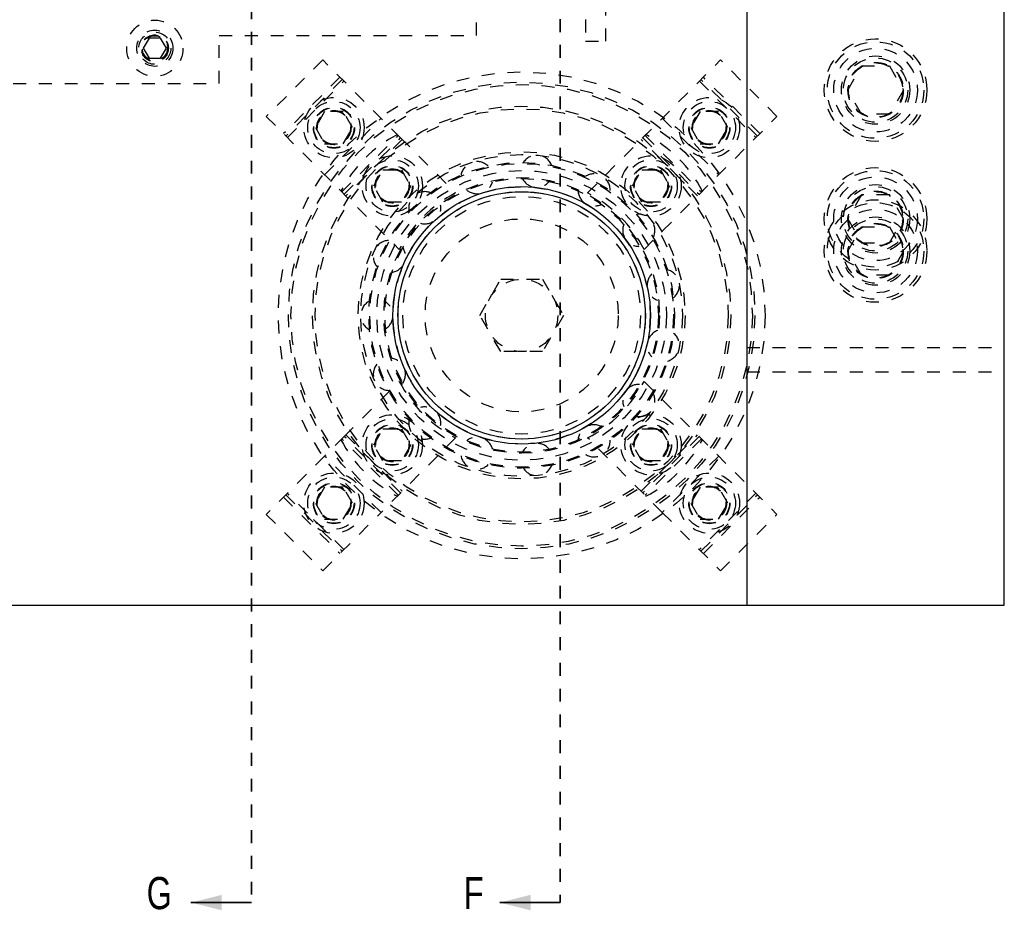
# Model space of a CAD drawing. Header units: inches. Extents: x 1772 to 2706, y -534 to -52.
# Tile 66 of 256: x 1911.48 to 1919.13, y -509.72 to -502.8. Entities that reach past the tile are written whole.
import ezdxf

# ---------------------------------------------------------------- set-up
doc = ezdxf.new("R2010")
doc.units = ezdxf.units.IN
doc.header["$LTSCALE"] = 0.5
doc.header["$MEASUREMENT"] = 0
doc.linetypes.add('HIDDEN', pattern=[0.225, 0.15, -0.075])
doc.linetypes.add('PHANTOM', pattern=[0.25, 0.125, -0.025, 0.025, -0.025, 0.025, -0.025])
doc.layers.add('SID-M-H', color=4, linetype='HIDDEN')
doc.layers.add('SID-M-S', color=105, linetype='Continuous')
doc.styles.add('SLDTEXTSTYLE0', font='TXT', dxfattribs={"width": 0.595745})

msp = doc.modelspace()

# ---------------------------------------------------------------- linework, layer by layer
at = {"color": 7, "linetype": 'PHANTOM', "lineweight": 35}
for p, q in [((1915.67841, -495.60046), (1915.67841, -509.66186)), ((1913.27841, -499.29978), (1913.27841, -509.66186))]:
    msp.add_line(p, q, dxfattribs=at)
at = {"color": 7, "linetype": 'Continuous', "lineweight": 35}
for p, q in [((1913.27841, -509.66186), (1912.80841, -509.66186)), ((1915.67841, -509.66186), (1915.20841, -509.66186))]:
    msp.add_line(p, q, dxfattribs=at)
for points in [[(1912.80841, -509.66186), (1913.04841, -509.72186), (1913.04841, -509.60186)], [(1915.20841, -509.66186), (1915.44841, -509.72186), (1915.44841, -509.60186)]]:
    msp.add_solid(points, dxfattribs=at)
at = {"layer": 'SID-M-H'}
for p, q in [((1915.02841, -502.92602), (1915.02841, -502.17602)), ((1915.87467, -502.20319), (1915.87467, -502.9721)), ((1916.03215, -502.9721), (1916.03215, -502.20319)), ((1912.48337, -502.94802), (1912.43834, -503.02602)), ((1912.57344, -502.94802), (1912.48337, -502.94802)), ((1912.61847, -503.02602), (1912.57344, -502.94802)), ((1913.02841, -502.92602), (1915.02841, -502.92602)), ((1913.02841, -503.30102), (1913.02841, -502.92602)), ((1915.87467, -502.9721), (1916.03215, -502.9721)), ((1912.43834, -503.02602), (1912.48337, -503.10402)), ((1912.57344, -503.10402), (1912.61847, -503.02602)), ((1912.48337, -503.10402), (1912.57344, -503.10402)), ((1913.83302, -503.11723), (1913.39462, -503.55564)), ((1914.43804, -503.72225), (1913.83302, -503.11723)), ((1915.89118, -504.14984), (1916.92379, -503.11723)), ((1917.36219, -503.55564), (1916.92379, -503.11723)), ((1917.9119, -503.35102), (1918.02015, -503.16352)), ((1918.02015, -503.16352), (1918.23666, -503.16352)), ((1918.23666, -503.16352), (1918.34491, -503.35102)), ((1913.96667, -503.25088), (1913.52826, -503.68928)), ((1913.98505, -503.26926), (1913.54665, -503.70767)), ((1913.55902, -503.72004), (1913.99743, -503.28164)), ((1916.75939, -503.28164), (1917.19779, -503.72004)), ((1917.21017, -503.70767), (1916.77176, -503.26926)), ((1917.22855, -503.68928), (1916.79015, -503.25088)), ((1900.02841, -503.30102), (1913.02841, -503.30102)), ((1918.02015, -503.53852), (1917.9119, -503.35102)), ((1918.34491, -503.35102), (1918.23666, -503.53852)), ((1913.84783, -503.51761), (1913.77566, -503.64261)), ((1913.99217, -503.51761), (1913.84783, -503.51761)), ((1914.06434, -503.64261), (1913.99217, -503.51761)), ((1916.76465, -503.51761), (1916.69248, -503.64261)), ((1916.90898, -503.51761), (1916.76465, -503.51761)), ((1916.98115, -503.64261), (1916.90898, -503.51761)), ((1913.39462, -503.55564), (1914.42723, -504.58825)), ((1913.84761, -504.00863), (1914.28601, -503.57022)), ((1916.32959, -504.58825), (1917.36219, -503.55564)), ((1916.4708, -503.57022), (1916.90921, -504.00863)), ((1918.23666, -503.53852), (1918.02015, -503.53852)), ((1913.77566, -503.64261), (1913.84783, -503.76761)), ((1913.99217, -503.76761), (1914.06434, -503.64261)), ((1916.69248, -503.64261), (1916.76465, -503.76761)), ((1916.90898, -503.76761), (1916.98115, -503.64261)), ((1913.98125, -504.14227), (1914.41965, -503.70386)), ((1913.99963, -504.16065), (1914.43804, -503.72225)), ((1914.45041, -503.73462), (1914.01201, -504.17303)), ((1914.43804, -503.72225), (1914.86563, -504.14984)), ((1916.74481, -504.17303), (1916.3064, -503.73462)), ((1916.31877, -503.72225), (1916.75718, -504.16065)), ((1916.33716, -503.70386), (1916.77556, -504.14227)), ((1913.84783, -503.76761), (1913.99217, -503.76761)), ((1916.76465, -503.76761), (1916.90898, -503.76761)), ((1914.22865, -504.0956), (1914.30082, -503.9706)), ((1914.30082, -503.9706), (1914.44515, -503.9706)), ((1914.44515, -503.9706), (1914.51732, -504.0956)), ((1916.23949, -504.0956), (1916.31166, -503.9706)), ((1916.31166, -503.9706), (1916.456, -503.9706)), ((1916.456, -503.9706), (1916.52817, -504.0956)), ((1914.30082, -504.2206), (1914.22865, -504.0956)), ((1914.51732, -504.0956), (1914.44515, -504.2206)), ((1916.31166, -504.2206), (1916.23949, -504.0956)), ((1916.52817, -504.0956), (1916.456, -504.2206)), ((1918.02015, -504.16352), (1917.9119, -504.35102)), ((1918.23666, -504.16352), (1918.02015, -504.16352)), ((1918.34491, -504.35102), (1918.23666, -504.16352)), ((1914.44515, -504.2206), (1914.30082, -504.2206)), ((1916.456, -504.2206), (1916.31166, -504.2206)), ((1917.9119, -504.35102), (1918.02015, -504.53852)), ((1918.23666, -504.53852), (1918.34491, -504.35102)), ((1917.9119, -504.60102), (1918.02015, -504.41352)), ((1918.02015, -504.41352), (1918.23666, -504.41352)), ((1918.23666, -504.41352), (1918.34491, -504.60102)), ((1918.02015, -504.53852), (1918.23666, -504.53852)), ((1918.02015, -504.78852), (1917.9119, -504.60102)), ((1918.34491, -504.60102), (1918.23666, -504.78852)), ((1915.05365, -505.10102), (1915.21603, -504.81977)), ((1915.21603, -504.81977), (1915.54079, -504.81977)), ((1915.54079, -504.81977), (1915.70317, -505.10102)), ((1918.23666, -504.78852), (1918.02015, -504.78852)), ((1915.21603, -505.38227), (1915.05365, -505.10102)), ((1915.70317, -505.10102), (1915.54079, -505.38227)), ((1917.12841, -505.35102), (1919.12841, -505.35102)), ((1915.54079, -505.38227), (1915.21603, -505.38227)), ((1917.12841, -505.53902), (1919.12841, -505.53902)), ((1913.99963, -506.04139), (1914.42723, -505.61379)), ((1916.32959, -505.61379), (1917.36219, -506.6464)), ((1913.99963, -506.04139), (1913.84761, -506.19342)), ((1914.43804, -506.4798), (1913.99963, -506.04139)), ((1914.01201, -506.02901), (1914.45041, -506.46742)), ((1914.22865, -506.10644), (1914.30082, -505.98144)), ((1914.30082, -505.98144), (1914.44515, -505.98144)), ((1914.44515, -505.98144), (1914.51732, -506.10644)), ((1916.23949, -506.10644), (1916.31166, -505.98144)), ((1916.3064, -506.46742), (1916.74481, -506.02901)), ((1916.31166, -505.98144), (1916.456, -505.98144)), ((1916.75718, -506.04139), (1916.31877, -506.4798)), ((1916.456, -505.98144), (1916.52817, -506.10644)), ((1914.41965, -506.49818), (1913.98125, -506.05977)), ((1914.30082, -506.23144), (1914.22865, -506.10644)), ((1914.86563, -506.0522), (1914.28601, -506.63182)), ((1914.51732, -506.10644), (1914.44515, -506.23144)), ((1916.4708, -506.63182), (1915.89118, -506.0522)), ((1916.31166, -506.23144), (1916.23949, -506.10644)), ((1916.77556, -506.05977), (1916.33716, -506.49818)), ((1916.52817, -506.10644), (1916.456, -506.23144)), ((1913.84761, -506.19342), (1913.39462, -506.6464)), ((1914.28601, -506.63182), (1913.84761, -506.19342)), ((1916.90921, -506.19342), (1916.4708, -506.63182)), ((1914.44515, -506.23144), (1914.30082, -506.23144)), ((1916.456, -506.23144), (1916.31166, -506.23144)), ((1913.54665, -506.49438), (1913.98505, -506.93278)), ((1913.99743, -506.92041), (1913.55902, -506.482)), ((1913.84783, -506.43443), (1913.77566, -506.55943)), ((1913.99217, -506.43443), (1913.84783, -506.43443)), ((1914.06434, -506.55943), (1913.99217, -506.43443)), ((1916.76465, -506.43443), (1916.69248, -506.55943)), ((1917.19779, -506.482), (1916.75939, -506.92041)), ((1916.90898, -506.43443), (1916.76465, -506.43443)), ((1916.77176, -506.93278), (1917.21017, -506.49438)), ((1916.98115, -506.55943), (1916.90898, -506.43443)), ((1913.52826, -506.51276), (1913.96667, -506.95117)), ((1913.77566, -506.55943), (1913.84783, -506.68443)), ((1913.99217, -506.68443), (1914.06434, -506.55943)), ((1916.69248, -506.55943), (1916.76465, -506.68443)), ((1916.79015, -506.95117), (1917.22855, -506.51276)), ((1916.90898, -506.68443), (1916.98115, -506.55943)), ((1913.39462, -506.6464), (1913.83302, -507.08481)), ((1913.83302, -507.08481), (1914.28601, -506.63182)), ((1916.4708, -506.63182), (1916.92379, -507.08481)), ((1916.92379, -507.08481), (1917.36219, -506.6464)), ((1913.84783, -506.68443), (1913.99217, -506.68443)), ((1916.76465, -506.68443), (1916.90898, -506.68443))]:
    msp.add_line(p, q, dxfattribs=at)
for centre, radius in [((1912.52841, -503.02602), 0.2185), ((1912.52841, -503.02602), 0.1405), ((1912.52841, -503.02602), 0.125), ((1912.52841, -503.02602), 0.10497), ((1912.52841, -503.02602), 0.1047), ((1912.52841, -503.02602), 0.10418), ((1912.52841, -503.02602), 0.1005), ((1912.52841, -503.02602), 0.0975), ((1918.12841, -503.35102), 0.3985), ((1918.12841, -503.35102), 0.375), ((1918.12841, -503.35102), 0.325), ((1918.12841, -503.35102), 0.2655), ((1918.12841, -503.35102), 0.25), ((1918.12841, -503.35102), 0.21542), ((1918.12841, -503.35102), 0.21515), ((1918.12841, -503.35102), 0.21463), ((1918.12841, -503.35102), 0.21095), ((1915.37841, -505.10102), 1.8915), ((1915.37841, -505.10102), 1.8125), ((1915.37841, -505.10102), 1.7925), ((1913.92, -503.64261), 0.23438), ((1913.92, -503.64261), 0.20312), ((1916.83681, -503.64261), 0.23438), ((1916.83681, -503.64261), 0.20313), ((1915.37841, -505.10102), 1.625), ((1913.92, -503.64261), 0.1595), ((1913.92, -503.64261), 0.15625), ((1915.37841, -505.10102), 1.605), ((1913.92, -503.64261), 0.13297), ((1913.92, -503.64261), 0.1327), ((1913.92, -503.64261), 0.13218), ((1913.92, -503.64261), 0.1285), ((1916.83681, -503.64261), 0.1595), ((1916.83681, -503.64261), 0.15625), ((1916.83681, -503.64261), 0.13297), ((1916.83681, -503.64261), 0.1327), ((1916.83681, -503.64261), 0.13218), ((1916.83681, -503.64261), 0.1285), ((1915.37841, -505.10102), 1.27), ((1915.37841, -505.10102), 1.25), ((1914.37299, -504.0956), 0.23438), ((1914.37299, -504.0956), 0.20313), ((1916.38383, -504.0956), 0.23438), ((1916.38383, -504.0956), 0.20313), ((1915.37841, -505.10102), 1.1875), ((1915.37841, -505.10102), 1.17963), ((1914.37299, -504.0956), 0.1595), ((1914.37299, -504.0956), 0.15625), ((1914.37299, -504.0956), 0.13297), ((1914.37299, -504.0956), 0.1327), ((1914.37299, -504.0956), 0.13218), ((1914.37299, -504.0956), 0.1285), ((1915.37841, -505.10102), 1.125), ((1916.38383, -504.0956), 0.1595), ((1916.38383, -504.0956), 0.15625), ((1916.38383, -504.0956), 0.13297), ((1916.38383, -504.0956), 0.1327), ((1916.38383, -504.0956), 0.13218), ((1916.38383, -504.0956), 0.1285), ((1918.12841, -504.35102), 0.3985), ((1918.12841, -504.35102), 0.375), ((1915.37841, -505.10102), 1.07037), ((1915.37841, -505.10102), 1.0625), ((1918.12841, -504.35102), 0.325), ((1915.37841, -505.10102), 0.9994), ((1918.12841, -504.35102), 0.2655), ((1918.12841, -504.35102), 0.25), ((1915.37841, -505.10102), 0.96165), ((1915.37841, -505.10102), 0.92288), ((1918.12841, -504.60102), 0.3985), ((1918.12841, -504.35102), 0.21542), ((1918.12841, -504.35102), 0.21515), ((1918.12841, -504.35102), 0.21463), ((1918.12841, -504.35102), 0.21095), ((1918.12841, -504.60102), 0.375), ((1918.12841, -504.60102), 0.325), ((1915.37841, -505.10102), 0.75), ((1918.12841, -504.60102), 0.2655), ((1918.12841, -504.60102), 0.25), ((1918.12841, -504.60102), 0.21542), ((1918.12841, -504.60102), 0.21515), ((1918.12841, -504.60102), 0.21463), ((1918.12841, -504.60102), 0.21095), ((1915.37841, -505.10102), 0.28125), ((1914.37299, -506.10644), 0.23438), ((1916.38383, -506.10644), 0.23438), ((1914.37299, -506.10644), 0.20313), ((1914.37299, -506.10644), 0.1595), ((1914.37299, -506.10644), 0.15625), ((1916.38383, -506.10644), 0.20313), ((1916.38383, -506.10644), 0.1595), ((1916.38383, -506.10644), 0.15625), ((1914.37299, -506.10644), 0.13297), ((1914.37299, -506.10644), 0.1327), ((1914.37299, -506.10644), 0.13218), ((1914.37299, -506.10644), 0.1285), ((1916.38383, -506.10644), 0.13297), ((1916.38383, -506.10644), 0.1327), ((1916.38383, -506.10644), 0.13218), ((1916.38383, -506.10644), 0.1285), ((1913.92, -506.55943), 0.23438), ((1916.83681, -506.55943), 0.23438), ((1913.92, -506.55943), 0.20313), ((1913.92, -506.55943), 0.1595), ((1913.92, -506.55943), 0.15625), ((1913.92, -506.55943), 0.13297), ((1913.92, -506.55943), 0.1327), ((1913.92, -506.55943), 0.13218), ((1916.83681, -506.55943), 0.20313), ((1916.83681, -506.55943), 0.1595), ((1916.83681, -506.55943), 0.15625), ((1916.83681, -506.55943), 0.13297), ((1916.83681, -506.55943), 0.1327), ((1916.83681, -506.55943), 0.13218), ((1913.92, -506.55943), 0.1285), ((1916.83681, -506.55943), 0.1285)]:
    msp.add_circle(centre, radius, dxfattribs=at)
for centre, radius, start, end in [((1914.88874, -504.61135), 1.031, 117.501613, 152.498387), ((1915.86808, -504.61135), 1.031, 27.501613, 62.498387), ((1915.496, -503.98218), 0.125, 21.558851, 146.690525), ((1915.03076, -504.03108), 0.125, 45.544053, 170.694737), ((1915.496, -503.98218), 0.125, 207.00596, 321.170025), ((1915.94091, -504.12674), 0.125, 357.570897, 122.687837), ((1915.03076, -504.03108), 0.125, 230.984489, 345.171317), ((1915.94091, -504.12674), 0.125, 183.024101, 297.170839), ((1915.34172, -505.06434), 1.031, 117.501613, 152.498387), ((1914.62563, -504.26498), 0.125, 69.526167, 194.700135), ((1915.41509, -505.06434), 1.031, 27.501613, 62.498387), ((1914.62563, -504.26498), 0.125, 255.157204, 9.17438), ((1916.28855, -504.43976), 0.125, 333.580532, 98.687012), ((1916.28855, -504.43976), 0.125, 159.039248, 270), ((1914.35067, -504.64344), 0.125, 93.706535, 218.706378), ((1914.35067, -504.64344), 0.125, 279.100808, 33.178877), ((1916.47882, -504.86712), 0.125, 309.588093, 74.688682), ((1916.47882, -504.86712), 0.125, 135.05174, 249.227922), ((1914.25341, -505.10102), 0.125, 117.685543, 242.713125), ((1914.25341, -505.10102), 0.125, 303.096885, 57.184472), ((1916.47882, -505.33492), 0.125, 111.061914, 225.225806), ((1916.47882, -505.33492), 0.125, 285.593922, 50.68904), ((1914.35067, -505.5586), 0.125, 327.093379, 81.190824), ((1914.35067, -505.5586), 0.125, 141.667962, 270), ((1915.34172, -505.13771), 1.031, 207.501613, 242.498387), ((1915.41509, -505.13771), 1.031, 297.501613, 332.498387), ((1916.28855, -505.76228), 0.125, 87.070111, 201.222057), ((1916.28855, -505.76228), 0.125, 261.608784, 26.696922), ((1914.62563, -505.93706), 0.125, 351.089948, 105.197596), ((1914.62563, -505.93706), 0.125, 165.653451, 290.739792), ((1915.94091, -506.0753), 0.125, 63.076671, 177.217019), ((1915.03076, -506.17096), 0.125, 15.086247, 129.204447), ((1914.88874, -505.59069), 1.031, 207.501613, 242.498387), ((1915.496, -506.21986), 0.125, 39.081936, 153.211035), ((1915.94091, -506.0753), 0.125, 237.624916, 2.708045), ((1915.86808, -505.59069), 1.031, 297.501613, 332.498387), ((1915.03076, -506.17096), 0.125, 189.641668, 314.732632), ((1915.496, -506.21986), 0.125, 213.632271, 338.722177)]:
    msp.add_arc(centre, radius, start, end, dxfattribs=at)
at = {"layer": 'SID-M-S'}
for p, q in [((1917.12841, -488.35102), (1917.12841, -507.35102)), ((1919.12841, -507.35102), (1919.12841, -488.35102)), ((1873.62841, -507.35102), (1919.12841, -507.35102))]:
    msp.add_line(p, q, dxfattribs=at)
for radius in [1, 0.96063]:
    msp.add_circle((1915.37841, -505.10102), radius, dxfattribs=at)

# ---------------------------------------------------------------- texts
at = {"color": 7, "style": 'SLDTEXTSTYLE0', "width": 0.75}
for s, p in [('G', (1912.46501, -509.71299)), ('F', (1914.92912, -509.71299))]:
    msp.add_text(s, height=0.25, dxfattribs=at).set_placement(p)

doc.saveas('drawing.dxf')
